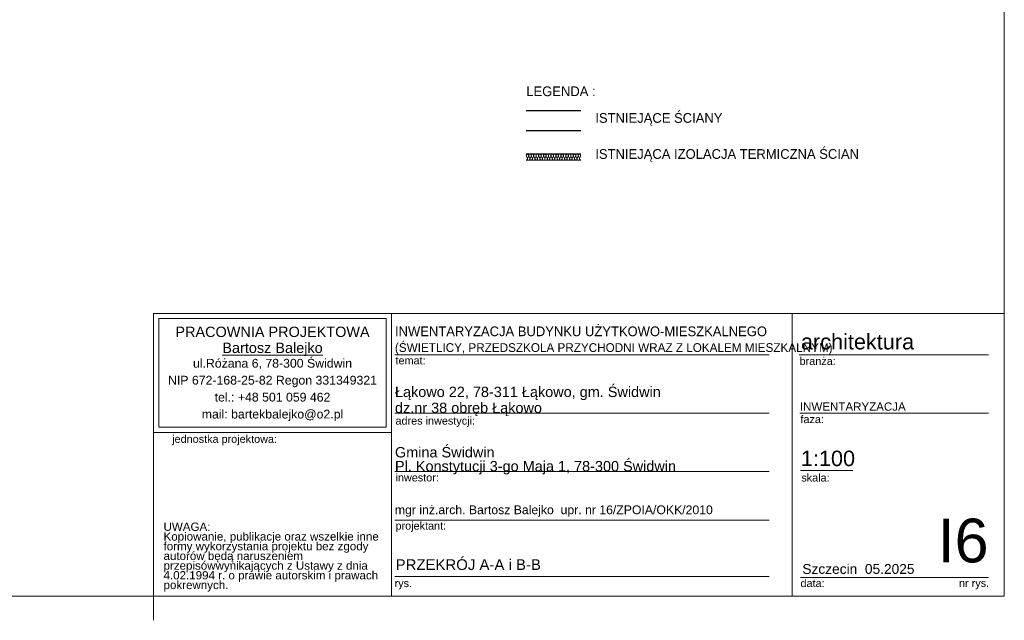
# Model space of a CAD drawing. Extents: x -623047 to -259286, y -27077 to 153279.
# Tile 6 of 190: x -602551 to -582297, y -27077 to -14723. Entities that reach past the tile are written whole.
import ezdxf

# ---------------------------------------------------------------- set-up
doc = ezdxf.new("R2010")
doc.units = 0
doc.header["$MEASUREMENT"] = 0
for name, color, linetype, lineweight in [('ARCH TABELA_Nr_Pióra__1', 7, 'Continuous', 25), ('ARCH TABELA_Nr_Pióra__21', 7, 'Continuous', 9), ('ARCH TABELA_Nr_Pióra__7', 7, 'Continuous', 13), ('INWENT OPISY_Nr_Pióra__21', 7, 'Continuous', 9), ('INWENT.ŚCIANY_Nr_Pióra__1', 7, 'Continuous', 25)]:
    doc.layers.add(name, color=color, linetype=linetype, lineweight=lineweight)
doc.layers.add('Inwent Izolacje', color=7, linetype='Continuous')
doc.layers.add('Inwent Izolacje_Nr_Pióra__2', color=7, linetype='Continuous', lineweight=13, true_color=0x7f7f7f)
doc.layers.add('INWENT.ŚCIANY_Nr_Pióra__3', color=7, linetype='Continuous', lineweight=13, true_color=0xff6600)
doc.styles.add('GENERATED_STYLE_5', font='txt')
doc.styles.add('GENERATED_STYLE_7', font='arial.ttf')
doc.styles.add('GENERATED_STYLE_8', font='arial.ttf')
doc.styles.add('GENERATED_STYLE_9', font='arial.ttf')

# ---------------------------------------------------------------- blocks, each defined once
blk = doc.blocks.new('Izolacja cieplna 14_108', base_point=(-592130, -17611))
at = {"layer": 'Inwent Izolacje_Nr_Pióra__2', "linetype": 'Continuous'}
for p, q in [((-592128, -17527), (-592107, -17575)), ((-592103, -17575), (-592082, -17527)), ((-592077, -17527), (-592056, -17575)), ((-592052, -17575), (-592031, -17527)), ((-592026, -17527), (-592005, -17575)), ((-592001, -17575), (-591980, -17527)), ((-591975, -17527), (-591954, -17575)), ((-591950, -17575), (-591929, -17527)), ((-591924, -17527), (-591903, -17575)), ((-591899, -17575), (-591878, -17527)), ((-591874, -17527), (-591852, -17575)), ((-591848, -17575), (-591827, -17527)), ((-591823, -17527), (-591802, -17575)), ((-591797, -17575), (-591776, -17527)), ((-591772, -17527), (-591751, -17575)), ((-591746, -17575), (-591725, -17527)), ((-591721, -17527), (-591700, -17575)), ((-591695, -17575), (-591674, -17527)), ((-591670, -17527), (-591649, -17575)), ((-591644, -17575), (-591623, -17527)), ((-591619, -17527), (-591598, -17575)), ((-591594, -17575), (-591572, -17527)), ((-591568, -17527), (-591547, -17575)), ((-591543, -17575), (-591522, -17527)), ((-591517, -17527), (-591496, -17575)), ((-591492, -17575), (-591471, -17527)), ((-591466, -17527), (-591445, -17575)), ((-591441, -17575), (-591420, -17527)), ((-591415, -17527), (-591394, -17575)), ((-591390, -17575), (-591369, -17527)), ((-591364, -17527), (-591343, -17575)), ((-591339, -17575), (-591318, -17527)), ((-591314, -17527), (-591292, -17575)), ((-591288, -17575), (-591267, -17527)), ((-591263, -17527), (-591242, -17575)), ((-591237, -17575), (-591216, -17527)), ((-591212, -17527), (-591191, -17575)), ((-591186, -17575), (-591165, -17527)), ((-591161, -17527), (-591140, -17575)), ((-591135, -17575), (-591114, -17527)), ((-591110, -17527), (-591089, -17575)), ((-591084, -17575), (-591063, -17527)), ((-591059, -17527), (-591038, -17575)), ((-591034, -17575), (-591012, -17527))]:
    blk.add_line(p, q, dxfattribs=at)
for centre, start_param, end_param in [((-592105, -17516), 4.299595, 8.266775), ((-592130, -17585), 3.141593, 5.125182), ((-592079, -17585), 1.158004, 5.125183), ((-592054, -17516), 4.299595, 8.266775), ((-592028, -17585), 1.158004, 5.125183), ((-592003, -17516), 4.299595, 8.266775), ((-591978, -17585), 1.158004, 5.125183), ((-591952, -17516), 4.299595, 8.266775), ((-591927, -17585), 1.158004, 5.125183), ((-591901, -17516), 4.299595, 8.266775), ((-591876, -17585), 1.158004, 5.125183), ((-591850, -17516), 4.299595, 8.266775), ((-591825, -17585), 1.158004, 5.125183), ((-591799, -17516), 4.299595, 8.266775), ((-591774, -17585), 1.158004, 5.125183), ((-591748, -17516), 4.299595, 8.266775), ((-591723, -17585), 1.158004, 5.125183), ((-591698, -17516), 4.299595, 8.266775), ((-591672, -17585), 1.158004, 5.125183), ((-591647, -17516), 4.299595, 8.266775), ((-591621, -17585), 1.158004, 5.125183), ((-591596, -17516), 4.299595, 8.266775), ((-591570, -17585), 1.158004, 5.125183), ((-591545, -17516), 4.299595, 8.266775), ((-591519, -17585), 1.158004, 5.125183), ((-591494, -17516), 4.299595, 8.266775), ((-591468, -17585), 1.158004, 5.125183), ((-591443, -17516), 4.299595, 8.266775), ((-591418, -17585), 1.158004, 5.125183), ((-591392, -17516), 4.299595, 8.266775), ((-591367, -17585), 1.158004, 5.125183), ((-591341, -17516), 4.299595, 8.266775), ((-591316, -17585), 1.158004, 5.125183), ((-591290, -17516), 4.299595, 8.266775), ((-591265, -17585), 1.158004, 5.125183), ((-591239, -17516), 4.299595, 8.266775), ((-591214, -17585), 1.158004, 5.125183), ((-591188, -17516), 4.299595, 8.266775), ((-591163, -17585), 1.158004, 5.125183), ((-591138, -17516), 4.299595, 8.266775), ((-591112, -17585), 1.158004, 5.125183), ((-591087, -17516), 4.299595, 8.266775), ((-591061, -17585), 1.158004, 5.125183), ((-591036, -17516), 4.299595, 8.266775), ((-591010, -17585), 1.158004, 3.141593)]:
    blk.add_ellipse(centre, major_axis=(0, 25.5), ratio=0.997382, start_param=start_param, end_param=end_param, dxfattribs=at)

msp = doc.modelspace()

# ---------------------------------------------------------------- linework, layer by layer
at = {"layer": 'ARCH TABELA_Nr_Pióra__21', "linetype": 'Continuous'}
for p, q in [((-582297, 1872.9), (-582297, -26577.1)), ((-599797, -26577.1), (-599797, -20765.9)), ((-599797, -20765.9), (-594903.4, -20765.9)), ((-599797, -23212.7), (-599797, -20765.9)), ((-599797, -20765.9), (-582297, -20765.9)), ((-594903.4, -20765.9), (-594903.4, -26577.1)), ((-594903.4, -23212.7), (-594903.4, -20765.9)), ((-586658.7, -20765.9), (-586658.7, -26577.1)), ((-582297, -20765.9), (-582297, -26577.1)), ((-599690.6, -23106.3), (-599690.6, -20872.3)), ((-599690.6, -20872.3), (-595009.7, -20872.3)), ((-595009.7, -23106.3), (-595009.7, -20872.3)), ((-594903.4, -26577.1), (-594903.4, -21165.9)), ((-594831.1, -21615.9), (-587131.3, -21615.9)), ((-586519.4, -21615.9), (-582620, -21615.9)), ((-594831.1, -22815.9), (-587131.3, -22815.9)), ((-586501.9, -22815.9), (-582620, -22815.9)), ((-599797, -23212.7), (-594903.4, -23212.7)), ((-599690.6, -23106.3), (-595009.7, -23106.3)), ((-594831.1, -24015.9), (-587131.3, -24015.9)), ((-586490.1, -23998.6), (-585410.5, -23998.6)), ((-594831.1, -25015.9), (-587131.3, -25015.9)), ((-594831.1, -26177.1), (-587131.3, -26177.1)), ((-586490.1, -26194.7), (-584208.3, -26194.7)), ((-584208.3, -26194.7), (-582620, -26194.7)), ((-582297, -26577.1), (-623047, -26577.1)), ((-599797, -27077.1), (-599797, -26577.1)), ((-599797, -26577.1), (-594903.4, -26577.1)), ((-582297, -26577.1), (-594903.4, -26577.1))]:
    msp.add_line(p, q, dxfattribs=at)
at = {"layer": 'INWENT.ŚCIANY_Nr_Pióra__1', "linetype": 'Continuous'}
for p, q in [((-592130.3, -16590.9), (-591010.3, -16590.9)), ((-591010.3, -17010.9), (-592130.3, -17010.9)), ((-591010.3, -17490.9), (-592130.3, -17490.9))]:
    msp.add_line(p, q, dxfattribs=at)
at = {"layer": 'INWENT.ŚCIANY_Nr_Pióra__3', "linetype": 'Continuous'}
msp.add_line((-592130.3, -17610.9), (-591010.3, -17610.9), dxfattribs=at)

# ---------------------------------------------------------------- block references
at = {"layer": 'Inwent Izolacje', "color": 104, "linetype": 'Continuous', "lineweight": 13, "true_color": 0x029e21}
msp.add_blockref('Izolacja cieplna 14_108', (-592130.3, -17610.9), dxfattribs=at)

# ---------------------------------------------------------------- texts
at = {"layer": 'ARCH TABELA_Nr_Pióra__1', "linetype": 'Continuous', "insert": (-594831.1, -21611.2), "char_height": 200, "attachment_point": 7, "line_spacing_factor": 1.031617, "style": 'GENERATED_STYLE_5'}
msp.add_mtext('{\\pt22543.3;INWENTARYZACJA BUDYNKU UŻYTKOWO-MIESZKALNEGO\\P\\pt22543.3;\\H0.900000x;(ŚWIETLICY, PRZEDSZKOLA PRZYCHODNI WRAZ Z LOKALEM MIESZKALNYM)}', dxfattribs=at)
at = {"layer": 'ARCH TABELA_Nr_Pióra__1', "linetype": 'Continuous', "insert": (-594817.4, -25821.8), "char_height": 220, "attachment_point": 1, "style": 'GENERATED_STYLE_9'}
msp.add_mtext('{PRZEKRÓJ A-A i B-B}', dxfattribs=at)
at = {"layer": 'ARCH TABELA_Nr_Pióra__21', "linetype": 'Continuous', "insert": (-594831.1, -24077.2), "char_height": 212.766, "attachment_point": 7, "line_spacing_factor": 0.807442, "style": 'GENERATED_STYLE_7'}
msp.add_mtext('{Gmina Świdwin\\PPl. Konstytucji 3-go Maja 1, 78-300 Świdwin}', dxfattribs=at)
at = {"layer": 'ARCH TABELA_Nr_Pióra__7', "linetype": 'Continuous', "char_height": 212.766}
for s, insert, attachment_point, line_spacing_factor, style in [('{PRACOWNIA PROJEKTOWA\\P\\LBartosz Balejko}', (-597350.2, -21037.2), 2, 0.926719, 'GENERATED_STYLE_8'), ('{Łąkowo 22, 78-311 Łąkowo, gm. Świdwin\\Pdz.nr 38 obręb Łąkowo}', (-594831.1, -22877.2), 7, 0.92536, 'GENERATED_STYLE_7')]:
    msp.add_mtext(s, dxfattribs=dict(at, insert=insert, attachment_point=attachment_point, line_spacing_factor=line_spacing_factor, style=style))
at = {"layer": 'ARCH TABELA_Nr_Pióra__7', "linetype": 'Continuous', "style": 'GENERATED_STYLE_7'}
for s, insert, char_height, attachment_point in [('{architektura}', (-586480.7, -21186.2), 319.16, 1), ('{temat:}', (-594820.4, -21652.4), 159.58, 1), ('{branża:}', (-586507.6, -21664.6), 159.58, 1), ('{INWENTARYZACJA}', (-586501.9, -22596.2), 170, 1), ('{adres inwestycji:}', (-594820.4, -22892), 159.58, 1), ('{faza:}', (-586490.1, -22860.9), 159.58, 1), ('{jednostka projektowa:}', (-599414.1, -23267.3), 159.58, 1), ('{1:100}', (-586482.8, -23587.3), 319.16, 1), ('{inwestor:}', (-594820.4, -24060.9), 159.58, 1), ('{skala:}', (-586472.4, -24062.8), 159.58, 1), ('{mgr inż.arch. Bartosz Balejko  upr. nr 16/ZPOIA/OKK/2010}', (-594833.4, -24714), 180, 1), ('{projektant:}', (-594820.4, -25052.4), 159.58, 1), ('{I6}', (-582620, -24986.1), 900, 3), ('{Szczecin  05.2025}', (-586451.4, -25919.7), 202.128, 1), ('{rys.}', (-594838.4, -26234.2), 159.58, 1), ('{data:}', (-586488.7, -26234.2), 159.58, 1), ('{nr rys.}', (-583228, -26231.1), 159.58, 1)]:
    msp.add_mtext(s, dxfattribs=dict(at, insert=insert, char_height=char_height, attachment_point=attachment_point))
for s, insert, char_height, width, attachment_point, line_spacing_factor in [('{ul.Różana 6, 78-300 Świdwin\\PNIP 672-168-25-82 Regon 331349321\\Ptel.: +48 501 059 462\\Pmail: bartekbalejko@o2.pl}', (-597350.2, -21699.2), 180.852, 4680.851, 2, 1.156383), ('{UWAGA:\\PKopiowanie, publikacje oraz wszelkie inne formy wykorzystania projektu bez zgody autorów będą naruszeniem przepisówwynikających z Ustawy z dnia 4.02.1994 r. o prawie autorskim i prawach pokrewnych.}', (-599591.9, -25067.3), 170.2128, 4483.408, 1, 0.703415)]:
    msp.add_mtext(s, dxfattribs=dict(at, insert=insert, char_height=char_height, width=width, attachment_point=attachment_point, line_spacing_factor=line_spacing_factor))
at = {"layer": 'INWENT OPISY_Nr_Pióra__21', "linetype": 'Continuous', "char_height": 200, "attachment_point": 1, "style": 'GENERATED_STYLE_5'}
for s, insert in [('{LEGENDA :}', (-592130.3, -16095.3)), ('{ISTNIEJĄCE ŚCIANY}', (-590710.3, -16643.9)), ('{ISTNIEJĄCA IZOLACJA TERMICZNA ŚCIAN}', (-590710.3, -17385.2))]:
    msp.add_mtext(s, dxfattribs=dict(at, insert=insert))

doc.saveas('drawing.dxf')
